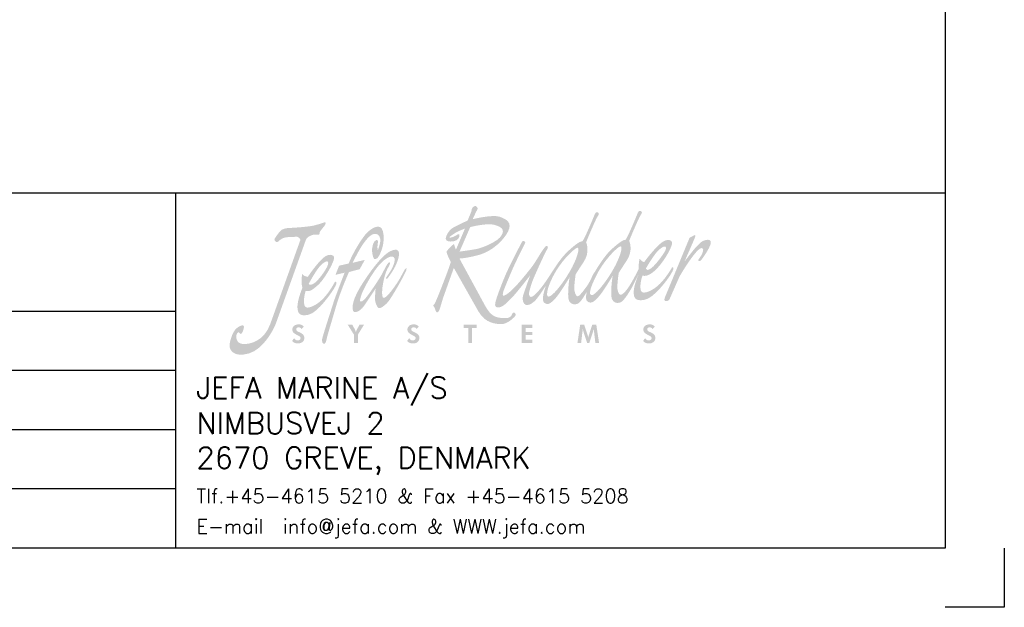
# Model space of a CAD drawing. Extents: x -2860 to 1220, y -788 to 1912.
# Tile 4 of 6: x 222 to 1220, y -788 to -192. Entities that reach past the tile are written whole.
import ezdxf

# ---------------------------------------------------------------- set-up
doc = ezdxf.new("R2010")
doc.units = 0
doc.header["$LTSCALE"] = 1.5
doc.layers.get('0').update_dxf_attribs({"linetype": 'CONTINUOUS'})
doc.layers.add('RAMME', color=7, linetype='CONTINUOUS')
doc.styles.add('ROMANS', font='romans')

# ---------------------------------------------------------------- blocks, each defined once
blk = doc.blocks.new('jefa rudder logo')
at = {"linetype": 'Continuous', "lineweight": 0}
h = blk.add_hatch(color=182, dxfattribs=at)
edge = h.paths.add_edge_path(flags=16)
edge.add_spline(control_points=[(28.946, 61.153), (29.136, 61.166), (28.946, 60.378), (28.384, 59.431), (28.384, 59.431), (27.823, 58.483), (27.165, 57.709), (26.919, 57.709), (26.919, 57.709), (26.675, 57.709), (26.858, 58.522), (27.417, 59.469), (27.417, 59.469), (27.978, 60.416), (28.791, 61.14), (28.946, 61.153)], knot_values=[0, 0, 0, 0, 0.25, 0.25, 0.25, 0.25, 0.5, 0.5, 0.5, 0.5, 0.75, 0.75, 0.75, 0.75, 1, 1, 1, 1], degree=3, periodic=0)
edge = h.paths.add_edge_path(flags=16)
edge.add_spline(control_points=[(29.952, 57.81), (30.196, 57.81), (30.853, 58.583), (31.415, 59.53), (31.415, 59.53), (31.976, 60.48), (32.167, 61.265), (31.976, 61.252), (31.976, 61.252), (31.821, 61.242), (31.034, 60.498), (30.472, 59.55), (30.472, 59.55), (30.323, 59.296), (29.533, 57.81), (29.952, 57.81)], knot_values=[0, 0, 0, 0, 0.25, 0.25, 0.25, 0.25, 0.5, 0.5, 0.5, 0.5, 0.75, 0.75, 0.75, 0.75, 1, 1, 1, 1], degree=3, periodic=0)
edge = h.paths.add_edge_path()
edge.add_spline(control_points=[(30.173, 59.439), (30.188, 59.472), (30.213, 59.515), (30.241, 59.563), (30.241, 59.563), (30.254, 59.588), (30.262, 59.604), (30.262, 59.604), (30.262, 59.604), (30.262, 59.604), (30.264, 59.604), (30.264, 59.604), (30.264, 59.604), (30.467, 59.947), (30.881, 60.561), (31.186, 60.876), (31.186, 60.876), (31.549, 61.255), (32.212, 61.78), (32.296, 61.689), (32.296, 61.689), (32.38, 61.595), (33.18, 63.561), (33.18, 63.561), (33.18, 63.561), (33.18, 63.561), (33.264, 63.812), (33.404, 63.746), (33.404, 63.746), (33.543, 63.68), (33.49, 63.569), (33.386, 63.429), (33.386, 63.429), (33.284, 63.292), (32.578, 61.638), (32.593, 61.623), (32.593, 61.623), (32.609, 61.608), (32.893, 60.96), (32.418, 60.244), (32.418, 60.244), (31.943, 59.527), (31.859, 59.378), (31.859, 59.378), (31.859, 59.378), (31.859, 59.378), (31.722, 58.514), (31.77, 58.227), (31.77, 58.227), (31.816, 57.955), (31.913, 57.78), (32.055, 57.849), (32.055, 57.849), (32.484, 58.059), (33.035, 59.223), (33.266, 59.654), (33.266, 59.654), (33.244, 59.898), (33.279, 60.124), (33.325, 60.389), (33.325, 60.389), (33.409, 60.272), (33.48, 60.185), (33.647, 60.14), (33.647, 60.14), (33.983, 60.607), (34.623, 61.364), (34.968, 61.58), (34.968, 61.58), (35.311, 61.793), (35.664, 61.704), (35.603, 61.41), (35.603, 61.41), (35.491, 60.848), (34.303, 58.946), (33.533, 59.19), (33.533, 59.19), (33.454, 59.047), (33.193, 57.983), (33.609, 57.991), (33.609, 57.991), (34.023, 57.996), (34.646, 58.39), (35.141, 59.058), (35.141, 59.058), (35.636, 59.728), (35.555, 59.766), (35.662, 59.774), (35.662, 59.774), (35.768, 59.779), (35.697, 59.568), (35.524, 59.281), (35.524, 59.281), (35.354, 59.002), (34.366, 57.602), (33.67, 57.485), (33.67, 57.485), (33.005, 57.358), (32.921, 57.655), (32.911, 57.986), (32.911, 57.986), (32.903, 58.288), (33.025, 58.743), (33.244, 59.263), (33.244, 59.263), (33.244, 59.263), (32.756, 58.306), (32.756, 58.306), (32.756, 58.306), (32.756, 58.306), (32.25, 57.401), (31.999, 57.31), (31.999, 57.31), (31.745, 57.216), (31.471, 57.272), (31.364, 57.589), (31.364, 57.589), (31.26, 57.904), (31.405, 59.256), (31.458, 59.22), (31.458, 59.22), (31.458, 59.22), (30.711, 57.97), (30.432, 57.691), (30.432, 57.691), (30.152, 57.412), (29.969, 57.16), (29.66, 57.366), (29.66, 57.366), (29.527, 57.452), (29.535, 57.724), (29.606, 58.047), (29.606, 58.047), (29.456, 57.782), (29.152, 57.277), (28.966, 57.208), (28.966, 57.208), (28.715, 57.117), (28.438, 57.173), (28.334, 57.488), (28.334, 57.488), (28.23, 57.803), (28.372, 59.154), (28.428, 59.118), (28.428, 59.118), (28.428, 59.118), (27.681, 57.871), (27.402, 57.592), (27.402, 57.592), (27.122, 57.313), (26.939, 57.061), (26.629, 57.264), (26.629, 57.264), (26.426, 57.396), (26.551, 57.965), (26.728, 58.476), (26.728, 58.476), (26.518, 58.151), (26.104, 57.531), (25.913, 57.368), (25.913, 57.368), (25.651, 57.147), (25.458, 57.089), (25.321, 57.13), (25.321, 57.13), (25.161, 57.175), (25.029, 57.483), (25.121, 57.772), (25.121, 57.772), (25.212, 58.064), (25.624, 59.207), (25.624, 59.207), (25.624, 59.207), (25.624, 59.207), (24.729, 58.052), (24.417, 57.721), (24.417, 57.721), (24.107, 57.389), (23.815, 57.109), (23.655, 57.028), (23.655, 57.028), (23.495, 56.947), (23.101, 56.838), (23.162, 57.229), (23.162, 57.229), (23.223, 57.62), (23.713, 58.824), (23.906, 59.276), (23.906, 59.276), (24.1, 59.731), (24.834, 61.173), (24.94, 61.359), (24.94, 61.359), (25.029, 61.519), (25.113, 61.793), (25.291, 61.514), (25.291, 61.514), (25.291, 61.514), (24.628, 60.241), (24.267, 59.378), (24.267, 59.378), (23.906, 58.514), (23.754, 58.163), (23.724, 58.021), (23.724, 58.021), (23.696, 57.882), (23.665, 57.752), (23.764, 57.772), (23.764, 57.772), (24.239, 57.866), (25.448, 59.421), (25.773, 59.845), (25.773, 59.845), (26.055, 60.239), (26.421, 60.876), (26.477, 60.945), (26.477, 60.945), (26.607, 61.105), (26.726, 61.356), (26.827, 61.275), (26.827, 61.275), (26.927, 61.196), (26.838, 61.074), (26.746, 60.914), (26.746, 60.914), (26.657, 60.754), (25.809, 58.961), (25.692, 58.534), (25.692, 58.534), (25.583, 58.133), (25.512, 57.963), (25.552, 57.831), (25.552, 57.831), (25.593, 57.701), (25.682, 57.561), (26.035, 57.922), (26.035, 57.922), (26.883, 58.793), (27.335, 59.926), (28.156, 60.777), (28.156, 60.777), (28.519, 61.153), (29.182, 61.679), (29.266, 61.587), (29.266, 61.587), (29.35, 61.496), (30.15, 63.459), (30.15, 63.459), (30.15, 63.459), (30.15, 63.459), (30.234, 63.711), (30.373, 63.647), (30.373, 63.647), (30.513, 63.581), (30.457, 63.47), (30.356, 63.33), (30.356, 63.33), (30.251, 63.19), (29.548, 61.537), (29.563, 61.521), (29.563, 61.521), (29.578, 61.506), (29.863, 60.861), (29.385, 60.145), (29.385, 60.145), (28.91, 59.426), (28.826, 59.276), (28.826, 59.276), (28.826, 59.276), (28.826, 59.276), (28.687, 58.407), (28.745, 58.123), (28.745, 58.123), (28.801, 57.843), (28.892, 57.683), (29.022, 57.749), (29.022, 57.749), (29.154, 57.815), (29.591, 58.392), (29.713, 58.598), (29.713, 58.598), (29.748, 58.659), (29.812, 58.773), (29.886, 58.905), (29.886, 58.905), (30.015, 59.225), (30.145, 59.461), (30.173, 59.439)], knot_values=[0, 0, 0, 0, 0.013889, 0.013889, 0.013889, 0.013889, 0.027778, 0.027778, 0.027778, 0.027778, 0.041667, 0.041667, 0.041667, 0.041667, 0.055556, 0.055556, 0.055556, 0.055556, 0.069444, 0.069444, 0.069444, 0.069444, 0.083333, 0.083333, 0.083333, 0.083333, 0.097222, 0.097222, 0.097222, 0.097222, 0.111111, 0.111111, 0.111111, 0.111111, 0.125, 0.125, 0.125, 0.125, 0.138889, 0.138889, 0.138889, 0.138889, 0.152778, 0.152778, 0.152778, 0.152778, 0.166667, 0.166667, 0.166667, 0.166667, 0.180556, 0.180556, 0.180556, 0.180556, 0.194444, 0.194444, 0.194444, 0.194444, 0.208333, 0.208333, 0.208333, 0.208333, 0.222222, 0.222222, 0.222222, 0.222222, 0.236111, 0.236111, 0.236111, 0.236111, 0.25, 0.25, 0.25, 0.25, 0.263889, 0.263889, 0.263889, 0.263889, 0.277778, 0.277778, 0.277778, 0.277778, 0.291667, 0.291667, 0.291667, 0.291667, 0.305556, 0.305556, 0.305556, 0.305556, 0.319444, 0.319444, 0.319444, 0.319444, 0.333333, 0.333333, 0.333333, 0.333333, 0.347222, 0.347222, 0.347222, 0.347222, 0.361111, 0.361111, 0.361111, 0.361111, 0.375, 0.375, 0.375, 0.375, 0.388889, 0.388889, 0.388889, 0.388889, 0.402778, 0.402778, 0.402778, 0.402778, 0.416667, 0.416667, 0.416667, 0.416667, 0.430556, 0.430556, 0.430556, 0.430556, 0.444444, 0.444444, 0.444444, 0.444444, 0.458333, 0.458333, 0.458333, 0.458333, 0.472222, 0.472222, 0.472222, 0.472222, 0.486111, 0.486111, 0.486111, 0.486111, 0.5, 0.5, 0.5, 0.5, 0.513889, 0.513889, 0.513889, 0.513889, 0.527778, 0.527778, 0.527778, 0.527778, 0.541667, 0.541667, 0.541667, 0.541667, 0.555556, 0.555556, 0.555556, 0.555556, 0.569444, 0.569444, 0.569444, 0.569444, 0.583333, 0.583333, 0.583333, 0.583333, 0.597222, 0.597222, 0.597222, 0.597222, 0.611111, 0.611111, 0.611111, 0.611111, 0.625, 0.625, 0.625, 0.625, 0.638889, 0.638889, 0.638889, 0.638889, 0.652778, 0.652778, 0.652778, 0.652778, 0.666667, 0.666667, 0.666667, 0.666667, 0.680556, 0.680556, 0.680556, 0.680556, 0.694444, 0.694444, 0.694444, 0.694444, 0.708333, 0.708333, 0.708333, 0.708333, 0.722222, 0.722222, 0.722222, 0.722222, 0.736111, 0.736111, 0.736111, 0.736111, 0.75, 0.75, 0.75, 0.75, 0.763889, 0.763889, 0.763889, 0.763889, 0.777778, 0.777778, 0.777778, 0.777778, 0.791667, 0.791667, 0.791667, 0.791667, 0.805556, 0.805556, 0.805556, 0.805556, 0.819444, 0.819444, 0.819444, 0.819444, 0.833333, 0.833333, 0.833333, 0.833333, 0.847222, 0.847222, 0.847222, 0.847222, 0.861111, 0.861111, 0.861111, 0.861111, 0.875, 0.875, 0.875, 0.875, 0.888889, 0.888889, 0.888889, 0.888889, 0.902778, 0.902778, 0.902778, 0.902778, 0.916667, 0.916667, 0.916667, 0.916667, 0.930556, 0.930556, 0.930556, 0.930556, 0.944444, 0.944444, 0.944444, 0.944444, 0.958333, 0.958333, 0.958333, 0.958333, 0.972222, 0.972222, 0.972222, 0.972222, 0.986111, 0.986111, 0.986111, 0.986111, 1, 1, 1, 1], degree=3, periodic=0)
edge = h.paths.add_edge_path(flags=16)
edge.add_spline(control_points=[(33.762, 59.68), (33.762, 59.68), (34.341, 60.698), (34.681, 60.998), (34.681, 60.998), (35.022, 61.295), (35.265, 61.331), (35.159, 60.998), (35.159, 60.998), (35.103, 60.825), (33.983, 59.182), (33.762, 59.68)], knot_values=[0, 0, 0, 0, 0.333333, 0.333333, 0.333333, 0.333333, 0.666667, 0.666667, 0.666667, 0.666667, 1, 1, 1, 1], degree=3, periodic=0)
edge = h.paths.add_edge_path()
edge.add_spline(control_points=[(21.222, 63.066), (21.222, 63.066), (21.486, 63.701), (21.486, 63.701), (21.486, 63.701), (21.486, 63.701), (21.501, 63.853), (21.544, 63.937), (21.544, 63.937), (21.587, 64.021), (21.74, 64.115), (21.798, 64.082), (21.798, 64.082), (21.857, 64.046), (21.984, 63.962), (21.9, 63.828), (21.9, 63.828), (21.816, 63.693), (21.577, 63.16), (21.577, 63.16), (21.577, 63.16), (21.577, 63.16), (22.982, 63.513), (23.49, 63.327), (23.49, 63.327), (23.998, 63.142), (24.371, 62.921), (24.067, 62.296), (24.067, 62.296), (23.762, 61.669), (22.931, 60.907), (22.078, 60.663), (22.078, 60.663), (21.222, 60.416), (20.648, 60.391), (20.648, 60.391), (20.648, 60.391), (20.648, 60.391), (22.459, 57.059), (22.459, 57.059), (22.459, 57.059), (22.865, 56.309), (23.259, 56.251), (23.51, 56.22), (23.51, 56.22), (23.785, 56.187), (24.107, 56.154), (24.262, 56.319), (24.262, 56.319), (24.361, 56.426), (24.364, 56.581), (24.448, 56.591), (24.448, 56.591), (24.531, 56.599), (24.684, 56.472), (24.575, 56.345), (24.575, 56.345), (24.465, 56.218), (24.016, 55.778), (23.627, 55.778), (23.627, 55.778), (23.236, 55.778), (22.469, 55.809), (21.984, 56.667), (21.984, 56.667), (21.984, 56.667), (20.251, 59.731), (20.251, 59.731), (20.251, 59.731), (20.251, 59.731), (19.479, 57.572), (19.479, 57.572), (19.479, 57.572), (19.479, 57.572), (19.319, 57.013), (19.258, 56.835), (19.258, 56.835), (19.2, 56.657), (19.116, 56.573), (19.04, 56.617), (19.04, 56.617), (18.964, 56.657), (18.92, 56.911), (18.87, 56.972), (18.87, 56.972), (18.819, 57.031), (18.766, 57.13), (18.862, 57.158), (18.862, 57.158), (18.959, 57.186), (20.076, 60.14), (20.041, 60.168), (20.041, 60.168), (19.98, 60.213), (19.7, 60.836), (19.741, 60.891), (19.741, 60.891), (19.893, 61.095), (20.061, 61.278), (20.259, 61.415), (20.259, 61.415), (20.295, 61.283), (20.343, 61.151), (20.401, 61.018), (20.401, 61.018), (20.401, 61.018), (21.036, 62.499), (21.036, 62.499), (21.036, 62.499), (21.036, 62.499), (20.521, 62.311), (20.361, 62.202), (20.361, 62.202), (20.198, 62.093), (19.929, 61.93), (19.944, 61.879), (19.944, 61.879), (19.962, 61.829), (20.208, 61.897), (20.35, 61.981), (20.35, 61.981), (20.495, 62.067), (20.63, 62.177), (20.648, 62.057), (20.648, 62.057), (20.663, 61.94), (20.579, 61.661), (20.249, 61.61), (20.249, 61.61), (19.919, 61.559), (19.733, 61.6), (19.69, 61.745), (19.69, 61.745), (19.649, 61.89), (19.853, 62.372), (20.223, 62.575), (20.223, 62.575), (20.597, 62.779), (21.222, 63.066), (21.222, 63.066)], knot_values=[0, 0, 0, 0, 0.028571, 0.028571, 0.028571, 0.028571, 0.057143, 0.057143, 0.057143, 0.057143, 0.085714, 0.085714, 0.085714, 0.085714, 0.114286, 0.114286, 0.114286, 0.114286, 0.142857, 0.142857, 0.142857, 0.142857, 0.171429, 0.171429, 0.171429, 0.171429, 0.2, 0.2, 0.2, 0.2, 0.228571, 0.228571, 0.228571, 0.228571, 0.257143, 0.257143, 0.257143, 0.257143, 0.285714, 0.285714, 0.285714, 0.285714, 0.314286, 0.314286, 0.314286, 0.314286, 0.342857, 0.342857, 0.342857, 0.342857, 0.371429, 0.371429, 0.371429, 0.371429, 0.4, 0.4, 0.4, 0.4, 0.428571, 0.428571, 0.428571, 0.428571, 0.457143, 0.457143, 0.457143, 0.457143, 0.485714, 0.485714, 0.485714, 0.485714, 0.514286, 0.514286, 0.514286, 0.514286, 0.542857, 0.542857, 0.542857, 0.542857, 0.571429, 0.571429, 0.571429, 0.571429, 0.6, 0.6, 0.6, 0.6, 0.628571, 0.628571, 0.628571, 0.628571, 0.657143, 0.657143, 0.657143, 0.657143, 0.685714, 0.685714, 0.685714, 0.685714, 0.714286, 0.714286, 0.714286, 0.714286, 0.742857, 0.742857, 0.742857, 0.742857, 0.771429, 0.771429, 0.771429, 0.771429, 0.8, 0.8, 0.8, 0.8, 0.828571, 0.828571, 0.828571, 0.828571, 0.857143, 0.857143, 0.857143, 0.857143, 0.885714, 0.885714, 0.885714, 0.885714, 0.914286, 0.914286, 0.914286, 0.914286, 0.942857, 0.942857, 0.942857, 0.942857, 0.971429, 0.971429, 0.971429, 0.971429, 1, 1, 1, 1], degree=3, periodic=0)
edge = h.paths.add_edge_path(flags=16)
edge.add_spline(control_points=[(20.655, 60.881), (20.655, 60.881), (21.399, 62.591), (21.399, 62.591), (21.399, 62.591), (21.412, 62.621), (22.629, 62.911), (23.109, 62.761), (23.109, 62.761), (23.592, 62.611), (23.856, 62.474), (23.609, 62.024), (23.609, 62.024), (23.363, 61.575), (22.263, 61.153), (21.918, 61.077), (21.918, 61.077), (21.57, 61.001), (20.655, 60.881), (20.655, 60.881)], knot_values=[0, 0, 0, 0, 0.2, 0.2, 0.2, 0.2, 0.4, 0.4, 0.4, 0.4, 0.6, 0.6, 0.6, 0.6, 0.8, 0.8, 0.8, 0.8, 1, 1, 1, 1], degree=3, periodic=0)
edge = h.paths.add_edge_path()
edge.add_spline(control_points=[(35.1, 57.64), (35.1, 57.64), (36.843, 61.852), (36.843, 61.852), (36.843, 61.852), (36.843, 61.852), (37.153, 62.019), (37.153, 62.019), (37.153, 62.019), (37.153, 62.019), (37.29, 62.103), (37.249, 61.956), (37.249, 61.956), (37.211, 61.808), (36.477, 60.162), (36.477, 60.162), (36.477, 60.162), (36.477, 60.162), (37.437, 61.491), (37.785, 61.628), (37.785, 61.628), (38.156, 61.77), (38.402, 61.752), (38.324, 61.42), (38.324, 61.42), (38.245, 61.09), (37.689, 60.274), (37.602, 60.228), (37.602, 60.228), (37.513, 60.18), (37.442, 60.279), (37.442, 60.279), (37.442, 60.279), (37.442, 60.279), (37.63, 60.533), (37.683, 60.645), (37.683, 60.645), (37.734, 60.754), (37.823, 60.937), (37.8, 61.023), (37.8, 61.023), (37.628, 61.666), (36.165, 59.2), (36.111, 59.07), (36.111, 59.07), (36.111, 59.07), (35.438, 57.539), (35.438, 57.539), (35.438, 57.539), (35.375, 57.396), (35.174, 57.374), (35.115, 57.404), (35.115, 57.404), (35.057, 57.434), (35.07, 57.569), (35.1, 57.64)], knot_values=[0, 0, 0, 0, 0.071429, 0.071429, 0.071429, 0.071429, 0.142857, 0.142857, 0.142857, 0.142857, 0.214286, 0.214286, 0.214286, 0.214286, 0.285714, 0.285714, 0.285714, 0.285714, 0.357143, 0.357143, 0.357143, 0.357143, 0.428571, 0.428571, 0.428571, 0.428571, 0.5, 0.5, 0.5, 0.5, 0.571429, 0.571429, 0.571429, 0.571429, 0.642857, 0.642857, 0.642857, 0.642857, 0.714286, 0.714286, 0.714286, 0.714286, 0.785714, 0.785714, 0.785714, 0.785714, 0.857143, 0.857143, 0.857143, 0.857143, 0.928571, 0.928571, 0.928571, 0.928571, 1, 1, 1, 1], degree=3, periodic=0)
edge = h.paths.add_edge_path()
edge.add_spline(control_points=[(15.657, 59.299), (15.954, 59.7), (16.322, 60.526), (15.895, 60.531), (15.895, 60.531), (15.682, 60.536), (15.146, 60.315), (14.435, 59.162), (14.435, 59.162), (13.726, 58.009), (13.688, 57.638), (13.655, 57.508), (13.655, 57.508), (13.622, 57.376), (13.696, 57.257), (13.94, 57.49), (13.94, 57.49), (14.186, 57.721), (14.867, 58.755), (15.083, 59.106), (15.083, 59.106), (15.334, 59.52), (15.624, 60.236), (15.745, 60.117), (15.745, 60.117), (15.801, 60.063), (15.702, 59.893), (15.56, 59.627), (15.56, 59.627), (15.281, 59.103), (15.006, 57.401), (15.385, 57.63), (15.385, 57.63), (15.692, 57.818), (16.261, 58.638), (16.469, 59.017), (16.469, 59.017), (16.678, 59.398), (16.784, 59.599), (16.784, 59.599), (16.784, 59.599), (16.784, 59.599), (17.008, 59.875), (16.906, 59.568), (16.906, 59.568), (16.802, 59.263), (15.86, 57.61), (15.636, 57.356), (15.636, 57.356), (15.413, 57.104), (15.128, 56.871), (14.986, 56.901), (14.986, 56.901), (14.844, 56.932), (14.686, 57.338), (14.702, 57.633), (14.702, 57.633), (14.717, 57.925), (14.745, 58.275), (14.745, 58.275), (14.745, 58.275), (14.745, 58.275), (14.186, 57.419), (13.914, 57.036), (13.914, 57.036), (13.64, 56.65), (13.218, 56.497), (13.155, 56.726), (13.155, 56.726), (13.091, 56.954), (13.071, 57.498), (13.879, 58.727), (13.879, 58.727), (14.686, 59.959), (15.347, 60.698), (15.766, 60.899), (15.766, 60.899), (16.187, 61.102), (16.355, 61.013), (16.393, 60.782), (16.393, 60.782), (16.431, 60.549), (16.228, 59.949), (15.936, 59.499), (15.936, 59.499), (15.644, 59.05), (15.578, 58.971), (15.502, 58.958), (15.502, 58.958), (15.392, 58.946), (15.596, 59.215), (15.657, 59.299)], knot_values=[0, 0, 0, 0, 0.043478, 0.043478, 0.043478, 0.043478, 0.086957, 0.086957, 0.086957, 0.086957, 0.130435, 0.130435, 0.130435, 0.130435, 0.173913, 0.173913, 0.173913, 0.173913, 0.217391, 0.217391, 0.217391, 0.217391, 0.26087, 0.26087, 0.26087, 0.26087, 0.304348, 0.304348, 0.304348, 0.304348, 0.347826, 0.347826, 0.347826, 0.347826, 0.391304, 0.391304, 0.391304, 0.391304, 0.434783, 0.434783, 0.434783, 0.434783, 0.478261, 0.478261, 0.478261, 0.478261, 0.521739, 0.521739, 0.521739, 0.521739, 0.565217, 0.565217, 0.565217, 0.565217, 0.608696, 0.608696, 0.608696, 0.608696, 0.652174, 0.652174, 0.652174, 0.652174, 0.695652, 0.695652, 0.695652, 0.695652, 0.73913, 0.73913, 0.73913, 0.73913, 0.782609, 0.782609, 0.782609, 0.782609, 0.826087, 0.826087, 0.826087, 0.826087, 0.869565, 0.869565, 0.869565, 0.869565, 0.913043, 0.913043, 0.913043, 0.913043, 0.956522, 0.956522, 0.956522, 0.956522, 1, 1, 1, 1], degree=3, periodic=0)
edge = h.paths.add_edge_path()
edge.add_spline(control_points=[(12.847, 60.041), (13.198, 60.897), (13.703, 61.671), (13.995, 62.045), (13.995, 62.045), (14.29, 62.415), (14.808, 62.768), (15.09, 62.586), (15.09, 62.586), (15.372, 62.403), (15.385, 61.544), (15.151, 60.945), (15.151, 60.945), (14.915, 60.343), (14.803, 60.371), (14.689, 60.35), (14.689, 60.35), (14.575, 60.33), (14.47, 60.848), (14.503, 61.102), (14.503, 61.102), (14.539, 61.359), (14.613, 61.628), (14.783, 61.686), (14.783, 61.686), (14.953, 61.745), (14.915, 61.557), (14.884, 61.356), (14.884, 61.356), (14.856, 61.156), (14.9, 60.978), (14.9, 60.978), (14.9, 60.978), (14.9, 60.978), (15.133, 61.521), (15.062, 61.821), (15.062, 61.821), (14.989, 62.118), (14.658, 62.334), (14.191, 61.826), (14.191, 61.826), (13.726, 61.318), (13.368, 60.564), (13.129, 60.091), (13.129, 60.091), (13.129, 60.091), (13.983, 60.295), (13.983, 60.295), (13.983, 60.295), (13.983, 60.295), (13.625, 59.637), (13.625, 59.637), (13.625, 59.637), (13.625, 59.637), (12.875, 59.446), (12.875, 59.446), (12.875, 59.446), (12.875, 59.446), (12.273, 58.115), (11.956, 57.008), (11.956, 57.008), (11.636, 55.9), (11.321, 54.884), (11.303, 54.737), (11.303, 54.737), (11.285, 54.592), (11.201, 54.364), (11.11, 54.384), (11.11, 54.384), (11.019, 54.404), (10.96, 54.526), (10.98, 54.714), (10.98, 54.714), (11.003, 54.902), (11.73, 57.117), (11.808, 57.381), (11.808, 57.381), (11.887, 57.643), (12.563, 59.395), (12.563, 59.395), (12.563, 59.395), (12.563, 59.395), (11.923, 59.245), (11.923, 59.245), (11.923, 59.245), (11.923, 59.245), (12.177, 59.888), (12.177, 59.888), (12.177, 59.888), (12.177, 59.888), (12.847, 60.041), (12.847, 60.041)], knot_values=[0, 0, 0, 0, 0.043478, 0.043478, 0.043478, 0.043478, 0.086957, 0.086957, 0.086957, 0.086957, 0.130435, 0.130435, 0.130435, 0.130435, 0.173913, 0.173913, 0.173913, 0.173913, 0.217391, 0.217391, 0.217391, 0.217391, 0.26087, 0.26087, 0.26087, 0.26087, 0.304348, 0.304348, 0.304348, 0.304348, 0.347826, 0.347826, 0.347826, 0.347826, 0.391304, 0.391304, 0.391304, 0.391304, 0.434783, 0.434783, 0.434783, 0.434783, 0.478261, 0.478261, 0.478261, 0.478261, 0.521739, 0.521739, 0.521739, 0.521739, 0.565217, 0.565217, 0.565217, 0.565217, 0.608696, 0.608696, 0.608696, 0.608696, 0.652174, 0.652174, 0.652174, 0.652174, 0.695652, 0.695652, 0.695652, 0.695652, 0.73913, 0.73913, 0.73913, 0.73913, 0.782609, 0.782609, 0.782609, 0.782609, 0.826087, 0.826087, 0.826087, 0.826087, 0.869565, 0.869565, 0.869565, 0.869565, 0.913043, 0.913043, 0.913043, 0.913043, 0.956522, 0.956522, 0.956522, 0.956522, 1, 1, 1, 1], degree=3, periodic=0)
edge = h.paths.add_edge_path()
edge.add_spline(control_points=[(9.576, 59.296), (9.662, 59.185), (9.799, 59.139), (9.97, 59.098), (9.97, 59.098), (10.287, 59.573), (10.841, 60.302), (11.179, 60.526), (11.179, 60.526), (11.514, 60.749), (11.869, 60.67), (11.821, 60.376), (11.821, 60.376), (11.773, 60.084), (11.123, 58.844), (10.597, 58.44), (10.597, 58.44), (10.351, 58.25), (10.157, 58.026), (9.827, 58.118), (9.827, 58.118), (9.754, 57.975), (9.533, 56.916), (9.947, 56.934), (9.947, 56.934), (10.361, 56.954), (10.97, 57.361), (11.443, 58.039), (11.443, 58.039), (11.913, 58.715), (11.831, 58.75), (11.938, 58.76), (11.938, 58.76), (12.045, 58.771), (11.994, 58.55), (11.816, 58.27), (11.816, 58.27), (11.638, 57.988), (10.688, 56.581), (10.025, 56.436), (10.025, 56.436), (9.362, 56.291), (9.268, 56.584), (9.248, 56.909), (9.248, 56.909), (9.225, 57.236), (9.357, 57.749), (9.594, 58.334), (9.594, 58.334), (9.497, 58.671), (9.528, 58.951), (9.576, 59.296)], knot_values=[0, 0, 0, 0, 0.076923, 0.076923, 0.076923, 0.076923, 0.153846, 0.153846, 0.153846, 0.153846, 0.230769, 0.230769, 0.230769, 0.230769, 0.307692, 0.307692, 0.307692, 0.307692, 0.384615, 0.384615, 0.384615, 0.384615, 0.461538, 0.461538, 0.461538, 0.461538, 0.538462, 0.538462, 0.538462, 0.538462, 0.615385, 0.615385, 0.615385, 0.615385, 0.692308, 0.692308, 0.692308, 0.692308, 0.769231, 0.769231, 0.769231, 0.769231, 0.846154, 0.846154, 0.846154, 0.846154, 0.923077, 0.923077, 0.923077, 0.923077, 1, 1, 1, 1], degree=3, periodic=0)
edge = h.paths.add_edge_path(flags=16)
edge.add_spline(control_points=[(10.038, 58.611), (10.038, 58.611), (10.582, 59.637), (10.912, 59.941), (10.912, 59.941), (11.242, 60.249), (11.486, 60.289), (11.389, 59.957), (11.389, 59.957), (11.295, 59.624), (10.701, 58.837), (10.465, 58.679), (10.465, 58.679), (10.272, 58.55), (10.102, 58.476), (10.038, 58.611)], knot_values=[0, 0, 0, 0, 0.25, 0.25, 0.25, 0.25, 0.5, 0.5, 0.5, 0.5, 0.75, 0.75, 0.75, 0.75, 1, 1, 1, 1], degree=3, periodic=0)
edge = h.paths.add_edge_path()
edge.add_spline(control_points=[(9.215, 61.933), (8.862, 61.887), (8.435, 61.956), (8.128, 61.773), (8.128, 61.773), (7.968, 61.679), (7.892, 61.557), (7.808, 61.549), (7.808, 61.549), (7.727, 61.542), (7.564, 61.671), (7.645, 61.793), (7.645, 61.793), (7.729, 61.915), (7.971, 62.304), (8.133, 62.408), (8.133, 62.408), (8.298, 62.509), (8.532, 62.545), (8.735, 62.547), (8.735, 62.547), (8.938, 62.55), (10.025, 62.626), (10.391, 62.713), (10.391, 62.713), (10.757, 62.799), (11.097, 62.923), (11.097, 62.923), (11.097, 62.923), (11.097, 62.923), (11.234, 63.01), (11.232, 62.868), (11.232, 62.868), (11.229, 62.728), (10.869, 62.393), (10.825, 62.271), (10.825, 62.271), (10.782, 62.149), (10.841, 62.037), (10.617, 62.075), (10.617, 62.075), (10.394, 62.111), (9.944, 61.999), (9.83, 61.679), (9.83, 61.679), (9.83, 61.679), (7.714, 55.781), (7.714, 55.781), (7.714, 55.781), (7.597, 55.456), (6.871, 54.011), (5.832, 53.713), (5.832, 53.713), (4.793, 53.416), (4.465, 53.917), (4.468, 54.257), (4.468, 54.257), (4.473, 54.6), (4.691, 55.237), (4.93, 55.453), (4.93, 55.453), (5.171, 55.672), (5.504, 55.796), (5.479, 55.555), (5.479, 55.555), (5.456, 55.314), (5.291, 54.958), (5.202, 55.113), (5.202, 55.113), (5.11, 55.265), (5.034, 55.207), (4.971, 55.065), (4.971, 55.065), (4.907, 54.922), (4.902, 54.409), (5.408, 54.376), (5.408, 54.376), (5.916, 54.343), (6.901, 54.58), (7.333, 55.786), (7.333, 55.786), (7.333, 55.786), (9.444, 61.681), (9.444, 61.681), (9.444, 61.681), (9.497, 61.826), (9.215, 61.933), (9.215, 61.933)], knot_values=[0, 0, 0, 0, 0.045455, 0.045455, 0.045455, 0.045455, 0.090909, 0.090909, 0.090909, 0.090909, 0.136364, 0.136364, 0.136364, 0.136364, 0.181818, 0.181818, 0.181818, 0.181818, 0.227273, 0.227273, 0.227273, 0.227273, 0.272727, 0.272727, 0.272727, 0.272727, 0.318182, 0.318182, 0.318182, 0.318182, 0.363636, 0.363636, 0.363636, 0.363636, 0.409091, 0.409091, 0.409091, 0.409091, 0.454545, 0.454545, 0.454545, 0.454545, 0.5, 0.5, 0.5, 0.5, 0.545455, 0.545455, 0.545455, 0.545455, 0.590909, 0.590909, 0.590909, 0.590909, 0.636364, 0.636364, 0.636364, 0.636364, 0.681818, 0.681818, 0.681818, 0.681818, 0.727273, 0.727273, 0.727273, 0.727273, 0.772727, 0.772727, 0.772727, 0.772727, 0.818182, 0.818182, 0.818182, 0.818182, 0.863636, 0.863636, 0.863636, 0.863636, 0.909091, 0.909091, 0.909091, 0.909091, 0.954545, 0.954545, 0.954545, 0.954545, 1, 1, 1, 1], degree=3, periodic=0)
h = blk.add_hatch(color=8, dxfattribs=at)
edge = h.paths.add_edge_path()
edge.add_spline(control_points=[(33.574, 54.61), (33.574, 54.61), (33.726, 54.783), (33.726, 54.783), (33.726, 54.783), (33.746, 54.734), (33.777, 54.699), (33.82, 54.671), (33.82, 54.671), (33.861, 54.643), (33.909, 54.63), (33.962, 54.63), (33.962, 54.63), (34.026, 54.63), (34.077, 54.646), (34.115, 54.676), (34.115, 54.676), (34.153, 54.707), (34.171, 54.747), (34.171, 54.798), (34.171, 54.798), (34.171, 54.859), (34.11, 54.92), (33.985, 54.978), (33.985, 54.978), (33.945, 54.999), (33.914, 55.014), (33.889, 55.027), (33.889, 55.027), (33.777, 55.085), (33.701, 55.141), (33.658, 55.197), (33.658, 55.197), (33.614, 55.253), (33.592, 55.319), (33.592, 55.397), (33.592, 55.397), (33.592, 55.502), (33.635, 55.588), (33.718, 55.656), (33.718, 55.656), (33.802, 55.725), (33.909, 55.758), (34.044, 55.758), (34.044, 55.758), (34.12, 55.758), (34.188, 55.745), (34.244, 55.717), (34.244, 55.717), (34.3, 55.692), (34.351, 55.649), (34.392, 55.59), (34.392, 55.59), (34.392, 55.59), (34.232, 55.435), (34.232, 55.435), (34.232, 55.435), (34.211, 55.474), (34.186, 55.502), (34.155, 55.519), (34.155, 55.519), (34.122, 55.537), (34.084, 55.547), (34.039, 55.547), (34.039, 55.547), (33.985, 55.547), (33.942, 55.535), (33.909, 55.507), (33.909, 55.507), (33.876, 55.479), (33.858, 55.443), (33.858, 55.4), (33.858, 55.4), (33.858, 55.334), (33.924, 55.27), (34.056, 55.215), (34.056, 55.215), (34.082, 55.204), (34.102, 55.197), (34.117, 55.189), (34.117, 55.189), (34.224, 55.141), (34.305, 55.082), (34.359, 55.021), (34.359, 55.021), (34.409, 54.958), (34.435, 54.887), (34.435, 54.808), (34.435, 54.808), (34.435, 54.689), (34.394, 54.592), (34.313, 54.521), (34.313, 54.521), (34.232, 54.45), (34.12, 54.414), (33.983, 54.414), (33.983, 54.414), (33.884, 54.414), (33.8, 54.43), (33.731, 54.465), (33.731, 54.465), (33.66, 54.498), (33.609, 54.547), (33.574, 54.61)], knot_values=[0, 0, 0, 0, 0.038462, 0.038462, 0.038462, 0.038462, 0.076923, 0.076923, 0.076923, 0.076923, 0.115385, 0.115385, 0.115385, 0.115385, 0.153846, 0.153846, 0.153846, 0.153846, 0.192308, 0.192308, 0.192308, 0.192308, 0.230769, 0.230769, 0.230769, 0.230769, 0.269231, 0.269231, 0.269231, 0.269231, 0.307692, 0.307692, 0.307692, 0.307692, 0.346154, 0.346154, 0.346154, 0.346154, 0.384615, 0.384615, 0.384615, 0.384615, 0.423077, 0.423077, 0.423077, 0.423077, 0.461538, 0.461538, 0.461538, 0.461538, 0.5, 0.5, 0.5, 0.5, 0.538462, 0.538462, 0.538462, 0.538462, 0.576923, 0.576923, 0.576923, 0.576923, 0.615385, 0.615385, 0.615385, 0.615385, 0.653846, 0.653846, 0.653846, 0.653846, 0.692308, 0.692308, 0.692308, 0.692308, 0.730769, 0.730769, 0.730769, 0.730769, 0.769231, 0.769231, 0.769231, 0.769231, 0.807692, 0.807692, 0.807692, 0.807692, 0.846154, 0.846154, 0.846154, 0.846154, 0.884615, 0.884615, 0.884615, 0.884615, 0.923077, 0.923077, 0.923077, 0.923077, 0.961538, 0.961538, 0.961538, 0.961538, 1, 1, 1, 1], degree=3, periodic=0)
edge = h.paths.add_edge_path()
edge.add_spline(control_points=[(28.951, 54.447), (28.951, 54.447), (29.144, 55.728), (29.144, 55.728), (29.144, 55.728), (29.144, 55.728), (29.431, 55.728), (29.431, 55.728), (29.431, 55.728), (29.431, 55.728), (29.677, 54.973), (29.677, 54.973), (29.677, 54.973), (29.682, 54.958), (29.69, 54.935), (29.695, 54.905), (29.695, 54.905), (29.703, 54.874), (29.708, 54.839), (29.713, 54.8), (29.713, 54.8), (29.718, 54.841), (29.723, 54.877), (29.728, 54.907), (29.728, 54.907), (29.733, 54.938), (29.738, 54.961), (29.746, 54.976), (29.746, 54.976), (29.746, 54.976), (29.995, 55.728), (29.995, 55.728), (29.995, 55.728), (29.995, 55.728), (30.279, 55.728), (30.279, 55.728), (30.279, 55.728), (30.279, 55.728), (30.475, 54.447), (30.475, 54.447), (30.475, 54.447), (30.475, 54.447), (30.213, 54.447), (30.213, 54.447), (30.213, 54.447), (30.213, 54.447), (30.122, 55.22), (30.122, 55.22), (30.122, 55.22), (30.114, 55.275), (30.109, 55.321), (30.107, 55.349), (30.107, 55.349), (30.104, 55.377), (30.104, 55.405), (30.104, 55.43), (30.104, 55.43), (30.104, 55.443), (30.104, 55.453), (30.104, 55.461), (30.104, 55.461), (30.104, 55.466), (30.104, 55.474), (30.104, 55.479), (30.104, 55.479), (30.096, 55.428), (30.089, 55.385), (30.081, 55.349), (30.081, 55.349), (30.074, 55.311), (30.066, 55.286), (30.058, 55.265), (30.058, 55.265), (30.058, 55.265), (29.787, 54.447), (29.787, 54.447), (29.787, 54.447), (29.787, 54.447), (29.634, 54.447), (29.634, 54.447), (29.634, 54.447), (29.634, 54.447), (29.367, 55.265), (29.367, 55.265), (29.367, 55.265), (29.365, 55.273), (29.36, 55.296), (29.352, 55.329), (29.352, 55.329), (29.345, 55.364), (29.332, 55.413), (29.319, 55.479), (29.319, 55.479), (29.319, 55.479), (29.319, 55.441), (29.319, 55.441), (29.319, 55.441), (29.319, 55.382), (29.314, 55.309), (29.304, 55.222), (29.304, 55.222), (29.304, 55.222), (29.301, 55.22), (29.301, 55.22), (29.301, 55.22), (29.301, 55.22), (29.21, 54.447), (29.21, 54.447), (29.21, 54.447), (29.21, 54.447), (28.951, 54.447), (28.951, 54.447)], knot_values=[0, 0, 0, 0, 0.035714, 0.035714, 0.035714, 0.035714, 0.071429, 0.071429, 0.071429, 0.071429, 0.107143, 0.107143, 0.107143, 0.107143, 0.142857, 0.142857, 0.142857, 0.142857, 0.178571, 0.178571, 0.178571, 0.178571, 0.214286, 0.214286, 0.214286, 0.214286, 0.25, 0.25, 0.25, 0.25, 0.285714, 0.285714, 0.285714, 0.285714, 0.321429, 0.321429, 0.321429, 0.321429, 0.357143, 0.357143, 0.357143, 0.357143, 0.392857, 0.392857, 0.392857, 0.392857, 0.428571, 0.428571, 0.428571, 0.428571, 0.464286, 0.464286, 0.464286, 0.464286, 0.5, 0.5, 0.5, 0.5, 0.535714, 0.535714, 0.535714, 0.535714, 0.571429, 0.571429, 0.571429, 0.571429, 0.607143, 0.607143, 0.607143, 0.607143, 0.642857, 0.642857, 0.642857, 0.642857, 0.678571, 0.678571, 0.678571, 0.678571, 0.714286, 0.714286, 0.714286, 0.714286, 0.75, 0.75, 0.75, 0.75, 0.785714, 0.785714, 0.785714, 0.785714, 0.821429, 0.821429, 0.821429, 0.821429, 0.857143, 0.857143, 0.857143, 0.857143, 0.892857, 0.892857, 0.892857, 0.892857, 0.928571, 0.928571, 0.928571, 0.928571, 0.964286, 0.964286, 0.964286, 0.964286, 1, 1, 1, 1], degree=3, periodic=0)
edge = h.paths.add_edge_path()
edge.add_spline(control_points=[(25.034, 54.447), (25.034, 54.447), (25.034, 55.728), (25.034, 55.728), (25.034, 55.728), (25.034, 55.728), (25.786, 55.728), (25.786, 55.728), (25.786, 55.728), (25.786, 55.728), (25.786, 55.496), (25.786, 55.496), (25.786, 55.496), (25.786, 55.496), (25.306, 55.496), (25.306, 55.496), (25.306, 55.496), (25.306, 55.496), (25.306, 55.232), (25.306, 55.232), (25.306, 55.232), (25.306, 55.232), (25.786, 55.232), (25.786, 55.232), (25.786, 55.232), (25.786, 55.232), (25.786, 55.001), (25.786, 55.001), (25.786, 55.001), (25.786, 55.001), (25.306, 55.001), (25.306, 55.001), (25.306, 55.001), (25.306, 55.001), (25.306, 54.681), (25.306, 54.681), (25.306, 54.681), (25.306, 54.681), (25.786, 54.681), (25.786, 54.681), (25.786, 54.681), (25.786, 54.681), (25.786, 54.447), (25.786, 54.447), (25.786, 54.447), (25.786, 54.447), (25.034, 54.447), (25.034, 54.447)], knot_values=[0, 0, 0, 0, 0.083333, 0.083333, 0.083333, 0.083333, 0.166667, 0.166667, 0.166667, 0.166667, 0.25, 0.25, 0.25, 0.25, 0.333333, 0.333333, 0.333333, 0.333333, 0.416667, 0.416667, 0.416667, 0.416667, 0.5, 0.5, 0.5, 0.5, 0.583333, 0.583333, 0.583333, 0.583333, 0.666667, 0.666667, 0.666667, 0.666667, 0.75, 0.75, 0.75, 0.75, 0.833333, 0.833333, 0.833333, 0.833333, 0.916667, 0.916667, 0.916667, 0.916667, 1, 1, 1, 1], degree=3, periodic=0)
edge = h.paths.add_edge_path()
edge.add_spline(control_points=[(21.537, 55.496), (21.537, 55.496), (21.537, 54.447), (21.537, 54.447), (21.537, 54.447), (21.537, 54.447), (21.262, 54.447), (21.262, 54.447), (21.262, 54.447), (21.262, 54.447), (21.262, 55.496), (21.262, 55.496), (21.262, 55.496), (21.262, 55.496), (20.947, 55.496), (20.947, 55.496), (20.947, 55.496), (20.947, 55.496), (20.947, 55.728), (20.947, 55.728), (20.947, 55.728), (20.947, 55.728), (21.849, 55.728), (21.849, 55.728), (21.849, 55.728), (21.849, 55.728), (21.849, 55.496), (21.849, 55.496), (21.849, 55.496), (21.849, 55.496), (21.537, 55.496), (21.537, 55.496)], knot_values=[0, 0, 0, 0, 0.125, 0.125, 0.125, 0.125, 0.25, 0.25, 0.25, 0.25, 0.375, 0.375, 0.375, 0.375, 0.5, 0.5, 0.5, 0.5, 0.625, 0.625, 0.625, 0.625, 0.75, 0.75, 0.75, 0.75, 0.875, 0.875, 0.875, 0.875, 1, 1, 1, 1], degree=3, periodic=0)
edge = h.paths.add_edge_path()
edge.add_spline(control_points=[(16.967, 54.61), (16.967, 54.61), (17.12, 54.783), (17.12, 54.783), (17.12, 54.783), (17.14, 54.734), (17.17, 54.699), (17.214, 54.671), (17.214, 54.671), (17.254, 54.643), (17.302, 54.63), (17.356, 54.63), (17.356, 54.63), (17.419, 54.63), (17.47, 54.646), (17.508, 54.676), (17.508, 54.676), (17.546, 54.707), (17.564, 54.747), (17.564, 54.798), (17.564, 54.798), (17.564, 54.859), (17.503, 54.92), (17.379, 54.978), (17.379, 54.978), (17.338, 54.999), (17.305, 55.014), (17.282, 55.027), (17.282, 55.027), (17.17, 55.085), (17.092, 55.141), (17.051, 55.197), (17.051, 55.197), (17.008, 55.253), (16.985, 55.319), (16.985, 55.397), (16.985, 55.397), (16.985, 55.502), (17.028, 55.588), (17.109, 55.656), (17.109, 55.656), (17.193, 55.725), (17.302, 55.758), (17.437, 55.758), (17.437, 55.758), (17.513, 55.758), (17.582, 55.745), (17.638, 55.717), (17.638, 55.717), (17.694, 55.692), (17.742, 55.649), (17.785, 55.59), (17.785, 55.59), (17.785, 55.59), (17.625, 55.435), (17.625, 55.435), (17.625, 55.435), (17.605, 55.474), (17.579, 55.502), (17.549, 55.519), (17.549, 55.519), (17.516, 55.537), (17.478, 55.547), (17.432, 55.547), (17.432, 55.547), (17.379, 55.547), (17.335, 55.535), (17.302, 55.507), (17.302, 55.507), (17.269, 55.479), (17.252, 55.443), (17.252, 55.4), (17.252, 55.4), (17.252, 55.334), (17.318, 55.27), (17.45, 55.215), (17.45, 55.215), (17.475, 55.204), (17.496, 55.197), (17.511, 55.189), (17.511, 55.189), (17.617, 55.141), (17.699, 55.082), (17.752, 55.021), (17.752, 55.021), (17.803, 54.958), (17.828, 54.887), (17.828, 54.808), (17.828, 54.808), (17.828, 54.689), (17.788, 54.592), (17.706, 54.521), (17.706, 54.521), (17.625, 54.45), (17.513, 54.414), (17.376, 54.414), (17.376, 54.414), (17.277, 54.414), (17.193, 54.43), (17.125, 54.465), (17.125, 54.465), (17.054, 54.498), (17.003, 54.547), (16.967, 54.61)], knot_values=[0, 0, 0, 0, 0.038462, 0.038462, 0.038462, 0.038462, 0.076923, 0.076923, 0.076923, 0.076923, 0.115385, 0.115385, 0.115385, 0.115385, 0.153846, 0.153846, 0.153846, 0.153846, 0.192308, 0.192308, 0.192308, 0.192308, 0.230769, 0.230769, 0.230769, 0.230769, 0.269231, 0.269231, 0.269231, 0.269231, 0.307692, 0.307692, 0.307692, 0.307692, 0.346154, 0.346154, 0.346154, 0.346154, 0.384615, 0.384615, 0.384615, 0.384615, 0.423077, 0.423077, 0.423077, 0.423077, 0.461538, 0.461538, 0.461538, 0.461538, 0.5, 0.5, 0.5, 0.5, 0.538462, 0.538462, 0.538462, 0.538462, 0.576923, 0.576923, 0.576923, 0.576923, 0.615385, 0.615385, 0.615385, 0.615385, 0.653846, 0.653846, 0.653846, 0.653846, 0.692308, 0.692308, 0.692308, 0.692308, 0.730769, 0.730769, 0.730769, 0.730769, 0.769231, 0.769231, 0.769231, 0.769231, 0.807692, 0.807692, 0.807692, 0.807692, 0.846154, 0.846154, 0.846154, 0.846154, 0.884615, 0.884615, 0.884615, 0.884615, 0.923077, 0.923077, 0.923077, 0.923077, 0.961538, 0.961538, 0.961538, 0.961538, 1, 1, 1, 1], degree=3, periodic=0)
edge = h.paths.add_edge_path()
edge.add_spline(control_points=[(13.223, 54.447), (13.223, 54.447), (13.223, 55.032), (13.223, 55.032), (13.223, 55.032), (13.223, 55.032), (12.789, 55.728), (12.789, 55.728), (12.789, 55.728), (12.789, 55.728), (13.109, 55.728), (13.109, 55.728), (13.109, 55.728), (13.109, 55.728), (13.299, 55.377), (13.299, 55.377), (13.299, 55.377), (13.31, 55.359), (13.317, 55.336), (13.327, 55.311), (13.327, 55.311), (13.338, 55.283), (13.348, 55.253), (13.358, 55.217), (13.358, 55.217), (13.368, 55.248), (13.376, 55.275), (13.386, 55.301), (13.386, 55.301), (13.396, 55.329), (13.409, 55.354), (13.421, 55.38), (13.421, 55.38), (13.421, 55.38), (13.609, 55.728), (13.609, 55.728), (13.609, 55.728), (13.609, 55.728), (13.929, 55.728), (13.929, 55.728), (13.929, 55.728), (13.929, 55.728), (13.498, 55.032), (13.498, 55.032), (13.498, 55.032), (13.498, 55.032), (13.498, 54.447), (13.498, 54.447), (13.498, 54.447), (13.498, 54.447), (13.223, 54.447), (13.223, 54.447)], knot_values=[0, 0, 0, 0, 0.076923, 0.076923, 0.076923, 0.076923, 0.153846, 0.153846, 0.153846, 0.153846, 0.230769, 0.230769, 0.230769, 0.230769, 0.307692, 0.307692, 0.307692, 0.307692, 0.384615, 0.384615, 0.384615, 0.384615, 0.461538, 0.461538, 0.461538, 0.461538, 0.538462, 0.538462, 0.538462, 0.538462, 0.615385, 0.615385, 0.615385, 0.615385, 0.692308, 0.692308, 0.692308, 0.692308, 0.769231, 0.769231, 0.769231, 0.769231, 0.846154, 0.846154, 0.846154, 0.846154, 0.923077, 0.923077, 0.923077, 0.923077, 1, 1, 1, 1], degree=3, periodic=0)
edge = h.paths.add_edge_path()
edge.add_spline(control_points=[(8.87, 54.61), (8.87, 54.61), (9.022, 54.783), (9.022, 54.783), (9.022, 54.783), (9.04, 54.734), (9.073, 54.699), (9.114, 54.671), (9.114, 54.671), (9.157, 54.643), (9.205, 54.63), (9.258, 54.63), (9.258, 54.63), (9.322, 54.63), (9.373, 54.646), (9.411, 54.676), (9.411, 54.676), (9.446, 54.707), (9.467, 54.747), (9.467, 54.798), (9.467, 54.798), (9.467, 54.859), (9.403, 54.92), (9.279, 54.978), (9.279, 54.978), (9.241, 54.999), (9.207, 55.014), (9.185, 55.027), (9.185, 55.027), (9.073, 55.085), (8.994, 55.141), (8.951, 55.197), (8.951, 55.197), (8.908, 55.253), (8.887, 55.319), (8.887, 55.397), (8.887, 55.397), (8.887, 55.502), (8.928, 55.588), (9.012, 55.656), (9.012, 55.656), (9.096, 55.725), (9.205, 55.758), (9.337, 55.758), (9.337, 55.758), (9.416, 55.758), (9.482, 55.745), (9.538, 55.717), (9.538, 55.717), (9.596, 55.692), (9.644, 55.649), (9.688, 55.59), (9.688, 55.59), (9.688, 55.59), (9.525, 55.435), (9.525, 55.435), (9.525, 55.435), (9.507, 55.474), (9.482, 55.502), (9.449, 55.519), (9.449, 55.519), (9.418, 55.537), (9.38, 55.547), (9.335, 55.547), (9.335, 55.547), (9.281, 55.547), (9.238, 55.535), (9.202, 55.507), (9.202, 55.507), (9.169, 55.479), (9.154, 55.443), (9.154, 55.4), (9.154, 55.4), (9.154, 55.334), (9.22, 55.27), (9.352, 55.215), (9.352, 55.215), (9.378, 55.204), (9.398, 55.197), (9.411, 55.189), (9.411, 55.189), (9.52, 55.141), (9.601, 55.082), (9.652, 55.021), (9.652, 55.021), (9.705, 54.958), (9.731, 54.887), (9.731, 54.808), (9.731, 54.808), (9.731, 54.689), (9.69, 54.592), (9.609, 54.521), (9.609, 54.521), (9.525, 54.45), (9.416, 54.414), (9.279, 54.414), (9.279, 54.414), (9.18, 54.414), (9.096, 54.43), (9.025, 54.465), (9.025, 54.465), (8.956, 54.498), (8.903, 54.547), (8.87, 54.61)], knot_values=[0, 0, 0, 0, 0.038462, 0.038462, 0.038462, 0.038462, 0.076923, 0.076923, 0.076923, 0.076923, 0.115385, 0.115385, 0.115385, 0.115385, 0.153846, 0.153846, 0.153846, 0.153846, 0.192308, 0.192308, 0.192308, 0.192308, 0.230769, 0.230769, 0.230769, 0.230769, 0.269231, 0.269231, 0.269231, 0.269231, 0.307692, 0.307692, 0.307692, 0.307692, 0.346154, 0.346154, 0.346154, 0.346154, 0.384615, 0.384615, 0.384615, 0.384615, 0.423077, 0.423077, 0.423077, 0.423077, 0.461538, 0.461538, 0.461538, 0.461538, 0.5, 0.5, 0.5, 0.5, 0.538462, 0.538462, 0.538462, 0.538462, 0.576923, 0.576923, 0.576923, 0.576923, 0.615385, 0.615385, 0.615385, 0.615385, 0.653846, 0.653846, 0.653846, 0.653846, 0.692308, 0.692308, 0.692308, 0.692308, 0.730769, 0.730769, 0.730769, 0.730769, 0.769231, 0.769231, 0.769231, 0.769231, 0.807692, 0.807692, 0.807692, 0.807692, 0.846154, 0.846154, 0.846154, 0.846154, 0.884615, 0.884615, 0.884615, 0.884615, 0.923077, 0.923077, 0.923077, 0.923077, 0.961538, 0.961538, 0.961538, 0.961538, 1, 1, 1, 1], degree=3, periodic=0)
blk = doc.blocks.new('Rudder-logo 1-1----2004-02-26')
at = {"xscale": 1.199999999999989, "yscale": 1.199999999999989, "zscale": 1.199999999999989}
blk.add_blockref('jefa rudder logo', (-0.793, -48.01), dxfattribs=at)
at = {"color": 182, "style": 'ROMANS'}
for s, height, p in [('JEFA MARINE A/S', 1.8, (1.768, 12.644)), ('NIMBUSVEJ 2', 1.8, (1.768, 9.644)), ('2670 GREVE, DENMARK', 1.8, (1.768, 6.729)), ('Tlf.+45-4615 5210 & Fax +45-4615 5208', 1.2, (1.768, 3.801)), ('E-mail  info@jefa.com & WWW.jefa.com', 1.2, (1.768, 1.236))]:
    blk.add_text(s, height=height, dxfattribs=at).set_placement(p)

msp = doc.modelspace()

# ---------------------------------------------------------------- linework, layer by layer
at = {"layer": 'RAMME'}
for p, q in [((1160, 1852), (1160, -728)), ((-1300, -368), (1160, -368)), ((380, -368), (380, -728)), ((380, -488), (-1300, -488)), ((380, -548), (-1300, -548)), ((380, -608), (-1300, -608)), ((380, -668), (-1300, -668)), ((1160, -728), (-2800, -728)), ((1220, -728), (1220, -788)), ((1220, -788), (1160, -788))]:
    msp.add_line(p, q, dxfattribs=at)

# ---------------------------------------------------------------- block references
at = {"layer": 'RAMME', "xscale": 12, "yscale": 12, "zscale": 12}
msp.add_blockref('Rudder-logo 1-1----2004-02-26', (380, -728), dxfattribs=at)

doc.saveas('drawing.dxf')
